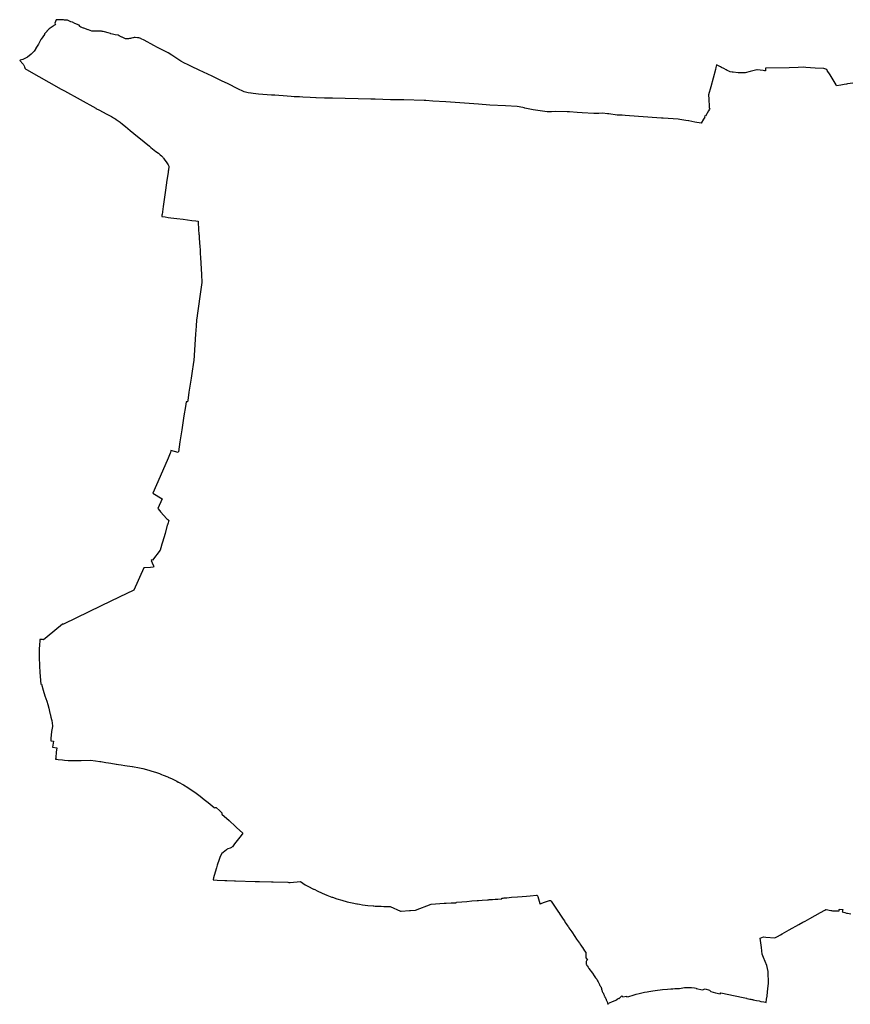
# Model space of a CAD drawing. Header units: inches. Extents: x 124567 to 140612, y 393451 to 405778.
# Tile 1 of 4: x 124567 to 132589, y 393451 to 402961. Entities that reach past the tile are written whole.
import ezdxf

# ---------------------------------------------------------------- set-up
doc = ezdxf.new("R2010")
doc.units = ezdxf.units.IN
doc.header["$MEASUREMENT"] = 0
doc.layers.add('gk-bgg-burg gem grens5', color=3, linetype='Continuous', lineweight=30)

msp = doc.modelspace()

# ---------------------------------------------------------------- linework, layer by layer
at = {"layer": 'gk-bgg-burg gem grens5', "color": 3, "linetype": 'Continuous', "lineweight": 30, "flags": 128}
msp.add_lwpolyline([(132612.881, 402347.884), (132563.159, 402340.863), (132552.771, 402338.462), (132529.962, 402335.877), (132499.538, 402330.142), (132457.634, 402323.871), (132452.287, 402332.56), (132393.642, 402427.841), (132367.13, 402471.618), (132362.434, 402479.37), (132343.352, 402488.006), (132334.113, 402488.609), (132332.148, 402488.739), (132330.4, 402488.854), (132251.232, 402494.129), (132161.346, 402500), (132139.988, 402501.395), (132087.009, 402500), (132000, 402497.709), (131769.21, 402491.632), (131769.963, 402475.08), (131770.373, 402466.034), (131761.926, 402467.623), (131748.016, 402469.347), (131688.836, 402476.663), (131687.748, 402476.792), (131622.666, 402460.563), (131572.479, 402447.869), (131569.473, 402447.121), (131541.296, 402447.963), (131528.971, 402448.151), (131516.898, 402448.449), (131513.251, 402448.769), (131507.114, 402449.313), (131458.122, 402453.727), (131448.226, 402454.622), (131430.406, 402459.068), (131423.349, 402460.829), (131415.18, 402464.63), (131399.732, 402471.818), (131390.476, 402476.126), (131366.632, 402488.745), (131345.373, 402500), (131336.677, 402504.604), (131322.512, 402511.625), (131297.567, 402523.991), (131292.137, 402500), (131287.993, 402481.689), (131244.046, 402313.903), (131220.151, 402235.407), (131222.055, 402194.212), (131225.333, 402123.435), (131227.32, 402108.522), (131233.246, 402103.866), (131228.681, 402096.126), (131220.375, 402082.042), (131190.44, 402030.965), (131186.033, 402031.938), (131181.778, 402018.945), (131183.419, 402018.72), (131172.6, 402000), (131150.583, 401961.906), (131088.931, 401973.196), (131030.391, 401983.484), (131027.916, 401983.919), (131000, 401988.825), (130942.781, 401998.88), (130926.043, 402000), (130780.935, 402009.71), (130774.211, 402010.16), (130765.68, 402010.709), (130543.271, 402026.952), (130416.5, 402036.21), (130386.3, 402039.28), (130338.69, 402040.7), (130258.52, 402051.76), (130244.83, 402053.15), (130197.12, 402057.55), (130160.35, 402054.19), (130111.73, 402056.04), (130000, 402063.096), (129951.756, 402066.143), (129877.6, 402070.827), (129873.145, 402071.108), (129853.32, 402072.36), (129741.02, 402073.77), (129703.51, 402072.456), (129661.96, 402071), (129526.044, 402092.034), (129493.37, 402097.09), (129445.713, 402107.745), (129440.934, 402108.814), (129427.277, 402111.867), (129371.4, 402124.36), (129258.43, 402127.98), (129106.62, 402137.09), (129000, 402144.632), (128999.494, 402144.668), (128682.113, 402167.12), (128558.564, 402175.87), (128490.588, 402180.69), (128489.104, 402180.797), (128473.36, 402181.94), (128277.99, 402185.994), (128242.308, 402186.735), (128241.625, 402186.749), (128226.968, 402187.053), (128148.08, 402188.69), (128000, 402192.54), (127959.831, 402193.585), (127589.77, 402203.21), (127589.53, 402203.21), (127553.015, 402203.19), (127511.75, 402204.526), (127511.334, 402204.539), (127429.592, 402208.061), (127427.695, 402208.142), (127373.112, 402210.466), (127302.261, 402213.785), (127270.439, 402215.213), (127243.625, 402216.522), (127218.906, 402217.728), (127188.764, 402219.883), (127151.873, 402222.62), (127030.819, 402231.208), (127000, 402233.41), (126874.195, 402242.398), (126820.829, 402247.086), (126801.565, 402250.502), (126800.652, 402250.665), (126774.566, 402255.33), (126736.631, 402265.512), (126667.179, 402297.488), (126587.489, 402337.783), (126574.405, 402344.034), (126521.892, 402369.125), (126425.728, 402414.779), (126301.992, 402473.742), (126280.287, 402484.085), (126247.085, 402500), (126189.569, 402527.57), (126160.429, 402541.982), (126124.253, 402560.892), (126036.806, 402617.227), (126000, 402640.938), (125995.826, 402643.627), (125898.867, 402694.204), (125864.16, 402712.125), (125770.277, 402762.138), (125741.287, 402777.539), (125736.974, 402779.77), (125717.611, 402787.233), (125716.749, 402787.104), (125708.901, 402785.927), (125706.658, 402785.622), (125682.032, 402790.083), (125673.183, 402790.084), (125663.605, 402787.611), (125659.781, 402786.578), (125646.837, 402783.082), (125638.199, 402780.518), (125636.029, 402779.874), (125626.831, 402778.112), (125617.608, 402777.201), (125608.314, 402776.989), (125597.279, 402776.527), (125590.763, 402777.094), (125575.892, 402783.082), (125574.822, 402783.522), (125568.607, 402786.08), (125556.345, 402791.791), (125554.173, 402792.946), (125545.886, 402797.354), (125529.619, 402805.667), (125519.247, 402810.968), (125490.362, 402815.759), (125464.876, 402820.597), (125446.85, 402826.129), (125443.007, 402827.326), (125421.657, 402833.765), (125385.931, 402845.051), (125372.139, 402848.265), (125363.73, 402848.715), (125363.42, 402848.732), (125356.818, 402849.085), (125324.136, 402850.425), (125306.376, 402850.701), (125304.291, 402850.734), (125302.674, 402850.76), (125262.841, 402852.039), (125232.026, 402863.082), (125227.144, 402864.594), (125186.05, 402879.806), (125183.374, 402880.796), (125158.763, 402889.9), (125148.166, 402896.808), (125147.608, 402897.787), (125142.323, 402907.056), (125100.469, 402924.748), (125075.799, 402935.965), (125061.892, 402939.728), (125054.024, 402943.861), (125027.964, 402956.635), (125000, 402958.095), (124990.895, 402958.57), (124939.877, 402961.267), (124921.96, 402961.379), (124920.917, 402958.826), (124907.877, 402926.927), (124911.082, 402919.588), (124912.532, 402912.84), (124910.47, 402910.174), (124898.408, 402903.764), (124891.682, 402900.42), (124888.21, 402898.383), (124884.062, 402895.928), (124880.053, 402893.506), (124876.218, 402890.978), (124873.832, 402889.344), (124870.866, 402887.353), (124867.752, 402885.215), (124863.701, 402882.34), (124858.272, 402878.106), (124856.854, 402877.071), (124854.702, 402875.234), (124852.763, 402873.743), (124850.407, 402871.674), (124847.869, 402869.119), (124844.381, 402865.897), (124836.227, 402857.551), (124833.111, 402854.158), (124830.633, 402851.505), (124828.017, 402848.341), (124819.772, 402838.497), (124817.065, 402835.09), (124814.499, 402831.715), (124811.585, 402827.779), (124808.42, 402823.341), (124806.149, 402819.963), (124775.911, 402772.651), (124774.1, 402769.818), (124771.91, 402771.08), (124771.32, 402771.42), (124762.48, 402751.6), (124759.794, 402745.578), (124747.959, 402725.739), (124735.796, 402705.35), (124724.068, 402685.69), (124723.821, 402685.276), (124721.71, 402681.736), (124712.665, 402666.572), (124706.86, 402656.664), (124679.28, 402627.94), (124643.43, 402598.886), (124642.846, 402598.6), (124598.141, 402576.688), (124572.239, 402569.598), (124567.366, 402568.264), (124567.396, 402568.231), (124596.341, 402536.408), (124597.892, 402534.703), (124599.36, 402533.09), (124605.72, 402525.726), (124608.89, 402522.41), (124611.73, 402514.93), (124614.64, 402503.55), (124615.446, 402500), (124616.19, 402496.72), (124617.46, 402493.83), (124619.5, 402490.58), (124622.86, 402486.87), (124625.86, 402484.45), (124633.45, 402479.54), (124968.571, 402291.472), (124968.7, 402291.4), (125000, 402274.33), (125303.081, 402107.134), (125303.716, 402107.048), (125303.276, 402104.512), (125336.865, 402087.12), (125365.678, 402072.183), (125409.525, 402047.84), (125454.064, 402024.754), (125474.611, 402014.295), (125486.646, 402007.293), (125497.035, 402000), (125500.647, 401997.464), (125527.497, 401978.041), (125536.37, 401970.907), (125540.563, 401967.529), (125542.601, 401965.691), (125588.572, 401928.54), (125635.812, 401890.406), (125705.365, 401833.936), (125716.46, 401824.593), (125767.965, 401782.517), (125819.484, 401740.695), (125834.746, 401728.434), (125883.254, 401689.265), (125906.465, 401670.627), (125917.449, 401662.165), (125925.029, 401656.325), (125935.48, 401647.291), (125942.508, 401640.572), (125947.2, 401635.425), (125949.14, 401632.737), (125952.694, 401627.867), (125956.285, 401623.742), (125969.804, 401604.441), (125981.195, 401586.918), (126000, 401558.742), (126008.57, 401545.902), (126002.978, 401504.12), (126002.297, 401500), (126000.259, 401487.679), (126000, 401485.761), (125990.046, 401412.029), (125977.014, 401314.149), (125954.551, 401156.142), (125943.676, 401079.51), (125941.506, 401075.099), (125939.085, 401059.891), (125971.596, 401055.794), (126000, 401052.216), (126028.23, 401048.659), (126085.619, 401041.501), (126147.545, 401033.778), (126230.728, 401023.206), (126269.54, 401018.75), (126291.195, 401015.626), (126292.128, 401000), (126299.117, 400882.877), (126299.567, 400883.25), (126301.574, 400851.546), (126306.846, 400768.285), (126308.849, 400741.162), (126311.032, 400702.898), (126313.002, 400665.665), (126321.767, 400500), (126325.834, 400423.134), (126316.205, 400354.883), (126283.794, 400126.227), (126277.008, 400079.735), (126275.94, 400063.98), (126271.488, 400000), (126266.258, 399924.84), (126248.408, 399670.135), (126245.969, 399653.935), (126229.295, 399543.179), (126222.795, 399500), (126202.315, 399363.959), (126190.173, 399283.305), (126188.031, 399269.079), (126174.276, 399271.722), (126167.269, 399225.843), (126153.477, 399135.529), (126143.109, 399067.638), (126132.78, 399000), (126129.88, 398981.009), (126115.067, 398884.009), (126100.398, 398787.95), (126099.347, 398782.56), (126027.548, 398799.705), (126023.089, 398781.615), (126022.766, 398780.296), (126021.579, 398775.439), (126000, 398725.311), (125924.77, 398550.551), (125854.673, 398387.713), (125942.58, 398332.721), (125902.319, 398239.162), (125921.161, 398217.92), (125928.266, 398208.545), (125989.944, 398141.266), (125997.018, 398135.094), (126000, 398131.769), (126006.495, 398124.528), (126003.384, 398113.639), (126000, 398101.794), (125994.807, 398083.617), (125993.231, 398078.099), (125970.919, 398000), (125946.497, 397914.518), (125938.396, 397886.116), (125937.051, 397881.415), (125924.535, 397837.649), (125848.868, 397742.429), (125847.976, 397744.31), (125836.314, 397738.749), (125846.882, 397716.594), (125845.967, 397716.053), (125846.36, 397715.236), (125859.986, 397686.899), (125862.792, 397681.064), (125859.542, 397673.306), (125857.025, 397673.242), (125831.938, 397671.784), (125768.468, 397667.222), (125767.821, 397667.18), (125669.304, 397452.05), (125528.078, 397384.191), (125354.739, 397300.299), (124990.349, 397123.942), (124981.954, 397122.939), (124832.374, 397000), (124798.646, 396972.279), (124788.738, 396973.35), (124784.453, 396973.813), (124762.441, 396976.193), (124760.9, 396963.38), (124757.22, 396923.05), (124754.93, 396882.01), (124754.56, 396843.99), (124755.54, 396802.65), (124759.6, 396721.84), (124762.95, 396656.97), (124771.09, 396544.56), (124776.605, 396543.045), (124793.192, 396483.871), (124810.677, 396431.757), (124828.078, 396380.345), (124838.227, 396347.853), (124848.269, 396312.661), (124859.356, 396262.163), (124860.68, 396256.64), (124869.054, 396223.757), (124874.488, 396202.414), (124876.748, 396193.561), (124881.453, 396167.895), (124884.847, 396140.567), (124884.284, 396134.42), (124875.24, 396085.701), (124869.151, 396020.032), (124869.696, 396019.937), (124867.483, 396000), (124867.03, 395995.92), (124892.395, 395992.555), (124884.2, 395935.05), (124927.2, 395928.75), (124921.2, 395885.25), (124915.415, 395835.719), (124913.57, 395819.9), (124917.389, 395819.423), (124926.631, 395818.267), (124939.985, 395816.604), (124982.111, 395811.19), (125000, 395809.956), (125034.001, 395807.611), (125084.24, 395806.29), (125147.531, 395806.774), (125160.747, 395805.087), (125251.377, 395810.362), (125300.785, 395803.754), (125341.402, 395797.036), (125350.122, 395795.594), (125399.321, 395787.398), (125423.587, 395783.507), (125448.485, 395779.514), (125497.902, 395771.513), (125503.528, 395770.53), (125523.041, 395767.123), (125546.943, 395762.949), (125583.528, 395756.488), (125652.635, 395746.935), (125655.609, 395746.524), (125724.204, 395735.159), (125755.45, 395728.375), (125815.578, 395712.4), (125844.847, 395703.902), (125877.983, 395692.927), (125916.145, 395680.286), (125937.946, 395671.859), (125952.763, 395665.793), (125997.472, 395647.49), (126000, 395646.384), (126009.295, 395642.319), (126034.483, 395631.301), (126047.393, 395624.757), (126083.591, 395607.017), (126098.719, 395597.629), (126102.511, 395595.524), (126149.425, 395569.503), (126191.271, 395544.366), (126232.142, 395517.832), (126257.692, 395500), (126272.218, 395489.862), (126309.645, 395462.167), (126311.554, 395460.755), (126350.301, 395430.456), (126388.311, 395399.098), (126444.371, 395351.509), (126453.114, 395349.557), (126457.177, 395350.982), (126465.381, 395351.516), (126499.404, 395320.652), (126511.09, 395310.348), (126519.76, 395301.058), (126518.571, 395295.276), (126519.912, 395290.304), (126520.66, 395288.885), (126589.469, 395226.122), (126651.779, 395168.494), (126654.093, 395164.712), (126657.374, 395163.144), (126662.178, 395159.649), (126722.75, 395105.135), (126704.812, 395080.659), (126642.58, 395000), (126621.675, 394972.905), (126619.683, 394970.936), (126616.673, 394968.784), (126612.165, 394965.985), (126599.656, 394959.221), (126578.455, 394951.551), (126572.107, 394948.275), (126563.451, 394942.099), (126548.092, 394930.414), (126531.194, 394917.531), (126520.491, 394907.884), (126503.491, 394879.105), (126493.869, 394850.987), (126493.735, 394850.594), (126493.543, 394850.041), (126475.091, 394796.729), (126466.651, 394769.117), (126455.068, 394727.322), (126440.595, 394671.379), (126435.926, 394655.739), (126435.43, 394654.076), (126473.861, 394651.387), (126548.065, 394646.767), (126569.359, 394645.761), (126640.779, 394643.594), (126652.063, 394643.371), (126840.489, 394638.196), (126883.213, 394637.004), (127000, 394633.745), (127015.3, 394633.318), (127155.708, 394629.4), (127166.093, 394628.795), (127173.88, 394628.374), (127178.558, 394627.381), (127279.568, 394637.135), (127301.213, 394620.172), (127325.128, 394606.597), (127348.96, 394592.894), (127406.411, 394563.54), (127409.07, 394562.218), (127416.312, 394558.617), (127440.581, 394546.548), (127487.21, 394525.35), (127534.34, 394505.673), (127548.872, 394500), (127582.076, 394487.038), (127588.787, 394484.753), (127630.504, 394470.551), (127679.488, 394455.636), (127728.873, 394442.388), (127778.784, 394430.715), (127823.447, 394422.385), (127829.031, 394421.343), (127849.348, 394418.012), (127879.546, 394413.062), (127930.351, 394406.5), (127981.265, 394401.656), (127987.249, 394401.282), (128000, 394400.485), (128032.281, 394398.468), (128039.408, 394398.254), (128057.617, 394397.708), (128058.313, 394397.687), (128059.009, 394397.666), (128083.281, 394396.937), (128125.264, 394397.246), (128137.695, 394397.337), (128142.7, 394397.323), (128143.171, 394397.117), (128146.896, 394395.487), (128245.117, 394349.906), (128251.345, 394350.611), (128332.959, 394356.789), (128341.025, 394357.422), (128390.487, 394361.307), (128541.697, 394417.669), (128666.444, 394426.76), (128685.238, 394428.065), (128735.187, 394430.342), (128780.146, 394431.69), (128779.388, 394434.827), (128785.183, 394435.243), (128787.478, 394435.408), (128786.859, 394437.969), (128837.373, 394441.735), (128837.868, 394441.772), (128884.882, 394445.277), (128934.79, 394449.059), (128984.693, 394452.9), (129000, 394454.087), (129034.514, 394456.765), (129084.349, 394460.701), (129092.849, 394461.376), (129093.598, 394461.435), (129102.887, 394462.172), (129134.162, 394464.655), (129159.157, 394466.403), (129161.522, 394466.568), (129178.225, 394467.736), (129184.094, 394468.147), (129224.958, 394471.096), (129224.498, 394476.655), (129235.731, 394477.644), (129247.401, 394478.632), (129273.465, 394480.84), (129318.06, 394484.639), (129376.568, 394489.051), (129420.887, 394492.936), (129460.751, 394496.487), (129496.362, 394500), (129559.332, 394506.212), (129562.886, 394506.562), (129566.061, 394506.876), (129568.389, 394500), (129568.972, 394498.278), (129571.114, 394491.951), (129590.636, 394423.918), (129592.131, 394422.423), (129592.708, 394422.423), (129593.209, 394421.922), (129602.547, 394425.218), (129626.784, 394433.875), (129663.85, 394447.194), (129683.512, 394454.712), (129686.491, 394455.308), (129689.541, 394455.308), (129691.205, 394454.476), (129691.932, 394454.112), (129694.87, 394452.936), (129697.861, 394450.544), (129701.368, 394445.869), (129771.762, 394340.277), (129773.285, 394337.993), (129783.311, 394322.955), (129790.807, 394311.999), (129816.754, 394272.212), (129827.716, 394256.058), (129836.37, 394242.789), (129846.756, 394227.786), (129862.906, 394205.292), (129867.548, 394198.331), (129871.011, 394191.404), (129880.769, 394177.056), (129898.695, 394151.031), (129929.829, 394104.907), (129946.56, 394081.254), (129974.235, 394040.318), (129978.32, 394034.481), (129985.674, 394023.733), (130000, 394002.678), (130001.822, 394000), (130023.858, 393967.614), (130034.278, 393951.985), (130035.456, 393949.629), (130036.654, 393946.635), (130036.654, 393941.911), (130034.35, 393901.606), (130034.959, 393899.792), (130050.569, 393882.062), (130045.781, 393875.968), (130038.384, 393866.229), (130037.939, 393848.725), (130038.135, 393845.626), (130038.69, 393842.894), (130039.448, 393840.325), (130041.178, 393836.621), (130045.919, 393827.124), (130048.095, 393823.798), (130052.898, 393818.159), (130055.732, 393814.335), (130057.963, 393810.985), (130058.828, 393808.692), (130064.631, 393796.641), (130098.466, 393751.083), (130116.767, 393724.868), (130130.066, 393707.95), (130132.33, 393705.067), (130135.346, 393700.876), (130137.81, 393697.113), (130139.996, 393693.406), (130142.16, 393689.877), (130144.585, 393685.738), (130148.45, 393678.128), (130153.464, 393668.563), (130156.522, 393662.785), (130159.563, 393656.779), (130163.076, 393650.243), (130167.076, 393642.68), (130171.609, 393634.459), (130174.585, 393628.987), (130177.267, 393624.068), (130179.02, 393621.568), (130180.952, 393619.09), (130182.527, 393616.569), (130183.666, 393613.904), (130184.434, 393611.691), (130184.537, 393611.359), (130184.55, 393611.319), (130184.807, 393610.452), (130185.201, 393608.284), (130185.784, 393603.786), (130186.882, 393597.993), (130187.836, 393594.172), (130189.039, 393590.156), (130190.171, 393586.357), (130192.244, 393580.364), (130194.153, 393576.115), (130197.359, 393568.585), (130198.707, 393565.795), (130201.257, 393560.513), (130204.77, 393552.656), (130208.221, 393544.928), (130211.047, 393538.662), (130211.96, 393535.922), (130212.232, 393535.287), (130212.513, 393534.637), (130214.63, 393530.235), (130217.373, 393524.779), (130219.641, 393520.26), (130221.704, 393516.304), (130223.913, 393512.637), (130225.694, 393509.145), (130227.457, 393505.424), (130229.935, 393500), (130229.983, 393499.896), (130232.895, 393493.419), (130236.035, 393486.926), (130238.404, 393481.198), (130240.375, 393476.507), (130241.395, 393473.691), (130244.644, 393463.32), (130246.582, 393457.042), (130247.833, 393451.947), (130249.547, 393451.193), (130249.294, 393452.285), (130248.03, 393457.435), (130246.82, 393461.354), (130263.157, 393466.34), (130292.019, 393478.122), (130318.184, 393488.616), (130323.831, 393491.081), (130333.877, 393496.811), (130338.051, 393500), (130340.218, 393501.656), (130351.64, 393510.479), (130354.589, 393504.652), (130382.154, 393532.114), (130393.27, 393522.126), (130427.229, 393530.819), (130429.316, 393523.269), (130449.756, 393528.142), (130491.005, 393540.037), (130510.679, 393545.41), (130520.047, 393548.081), (130550.562, 393555.553), (130575.284, 393561.5), (130602.259, 393567.152), (130626.126, 393571.912), (130642.876, 393575.157), (130663.69, 393578.771), (130682.372, 393582.049), (130727.152, 393589.252), (130752.199, 393592.447), (130775.816, 393595.12), (130824.025, 393598.555), (130856.106, 393600.488), (130876.781, 393601.688), (130894.038, 393602.55), (130926.81, 393604.357), (130939.239, 393605.214), (130956.377, 393606.77), (130972.062, 393609.435), (130988.455, 393612.209), (130998, 393613.601), (131000, 393613.8), (131006.309, 393614.429), (131011.845, 393614.849), (131041.363, 393613.725), (131055.861, 393613.112), (131083.196, 393609.952), (131102.402, 393607.909), (131101.838, 393605.989), (131101.387, 393603.423), (131161.9, 393590.716), (131188.197, 393602.198), (131229.466, 393588.448), (131242.643, 393573.379), (131287.199, 393562.21), (131332.549, 393551.722), (131340.085, 393562.752), (131478.687, 393532.148), (131555.261, 393515.912), (131585.651, 393509.468), (131591.583, 393508.21), (131593.743, 393507.752), (131620.092, 393502.17), (131630.334, 393500), (131637.06, 393498.575), (131646.815, 393496.536), (131651.588, 393495.538), (131684.772, 393488.601), (131708.474, 393483.579), (131726.133, 393479.838), (131755.315, 393473.848), (131755.646, 393473.78), (131770.67, 393471.257), (131777.288, 393470.154), (131781.075, 393500), (131785.026, 393531.142), (131790.198, 393571.91), (131797.386, 393628.562), (131800.364, 393652.034), (131795.012, 393768.147), (131784.311, 393824.942), (131751.45, 393904.098), (131738.549, 393935.175), (131730.457, 394000), (131722.015, 394067.629), (131719.1, 394090.979), (131749.505, 394102.15), (131774.934, 394100.122), (131861.344, 394093.232), (131887.389, 394107.659), (131914.975, 394122.938), (131932.995, 394132.92), (131977.233, 394157.423), (132000, 394170.034), (132093.591, 394221.874), (132132.284, 394243.306), (132154.733, 394255.741), (132197.302, 394279.32), (132250.334, 394308.695), (132302.446, 394337.561), (132343.417, 394360.255), (132353.778, 394365.994), (132355.159, 394365.697), (132356.541, 394365.404), (132371.476, 394362.372), (132386.46, 394359.596), (132401.49, 394357.076), (132408.779, 394356.176), (132416.082, 394355.395), (132423.396, 394354.734), (132430.721, 394354.192), (132438.053, 394353.77), (132445.391, 394353.467), (132445.96, 394352.468), (132483.366, 394355.21), (132486.194, 394365.459), (132482.462, 394363.06), (132482.685, 394363.978), (132483.426, 394365.471), (132483.736, 394367.442), (132484.026, 394371.575), (132518.235, 394366.082), (132517.972, 394365.141), (132515.535, 394356.855), (132515.053, 394355.416), (132514.793, 394354.703), (132514.238, 394353.291), (132513.633, 394351.899), (132512.981, 394350.529), (132510.222, 394345.091), (132536.172, 394337.274), (132552.754, 394332.161), (132562.501, 394330.718), (132594.013, 394326.1)], dxfattribs=at)

doc.saveas('drawing.dxf')
